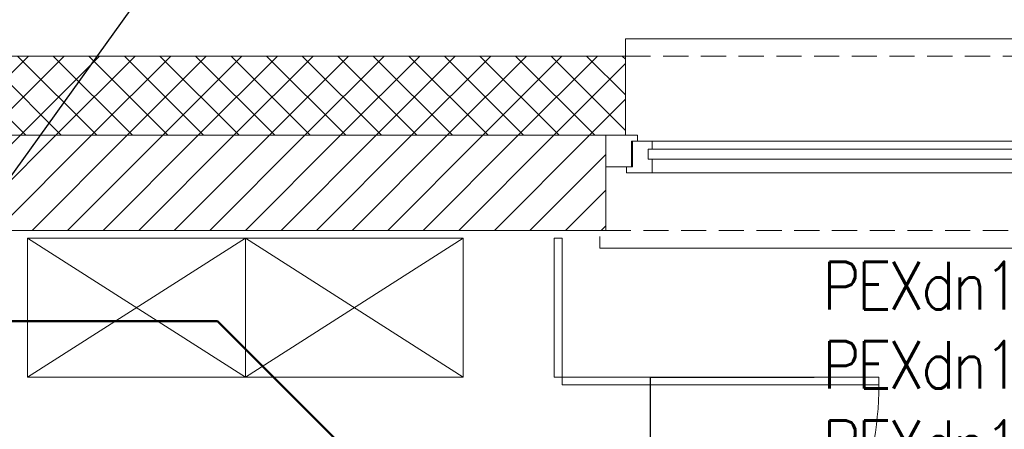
# Model space of a CAD drawing. Header units: millimetres. Extents: x -17122 to 7392, y -6480 to -3200.
# Tile 67 of 70: x 5046 to 5295, y -4120 to -4017. Entities that reach past the tile are written whole.
import ezdxf
from ezdxf import colors
from ezdxf.entities.mleader import LeaderData, LeaderLine
from ezdxf.math import Vec2, Vec3

# ---------------------------------------------------------------- set-up
doc = ezdxf.new("R2010")
doc.units = ezdxf.units.MM
doc.linetypes.add('HIDDEN2', pattern=[4.7624999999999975, 3.174999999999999, -1.587499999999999])
for name, color, linetype, lineweight in [('_k_kreskowanie', 250, 'Continuous', 9), ('_k_ocieplenie', 7, 'Continuous', 35), ('_k_stolarka', 7, 'Continuous', 13), ('_k_wyposażenia', 251, 'Continuous', 9), ('_k_zarys', 7, 'HIDDEN2', 20), ('_k_śc_dz_nadziemie', 211, 'Continuous', 30), ('_k_ściany', 7, 'Continuous', 0), ('KANZLIZACJA', 34, 'Continuous', 30), ('WODA Z', 5, 'Continuous', 0)]:
    doc.layers.add(name, color=color, linetype=linetype, lineweight=lineweight)
doc.styles.get("Standard").update_dxf_attribs({"font": 'arial.ttf'})

# ---------------------------------------------------------------- blocks, each defined once
blk = doc.blocks.new('O_120_rzut')
at = {"layer": '_k_stolarka', "lineweight": 0}
for points in [[(-121.5, 1.5), (-121.5, 4.5), (1.5, 4.5), (1.5, 1.5)], [(-114.7499999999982, -16), (-114.7499999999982, -14.50000000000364), (-108.2499999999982, -14.50000000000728), (-108.2499999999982, -18), (-109.25, -18), (-109.25, -20.5), (-108.2499999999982, -20.5), (-108.2499999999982, -22.5), (-113.2499999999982, -22.5), (-113.2499999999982, -16), (-114.7499999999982, -16)], [(-5.25, -16), (-5.25, -14.50000000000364), (-11.75, -14.50000000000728), (-11.75, -18), (-10.74999999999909, -18), (-10.74999999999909, -20.5), (-11.75, -20.5), (-11.75, -22.5), (-6.75, -22.5), (-6.75, -16), (-5.25, -16)], [(-120, -15.99999999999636), (-120, -24), (-112, -24), (-112, -22.5), (-113.5, -22.50000000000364), (-113.5, -16), (-120, -16)], [(-9.094947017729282e-13, -15.99999999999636), (-9.094947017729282e-13, -24), (-8.00000000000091, -24), (-8.00000000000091, -22.5), (-6.500000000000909, -22.50000000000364), (-6.500000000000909, -16), (-9.094947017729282e-13, -16)], [(-115.0000000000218, -43.99999999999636), (-115.0000000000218, -48.34527601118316), (-5.000000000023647, -48.34527601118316), (-5.000000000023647, -42)]]:
    blk.add_lwpolyline(points, dxfattribs=at)
for points in [[(-11.75, -18), (-108.2499999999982, -18.00000000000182), (-108.2499999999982, -14.50000000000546), (-11.75, -14.50000000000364)], [(-108.2499999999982, -22.5), (-11.75, -22.5), (-11.75, -20.5), (-108.2499999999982, -20.5)]]:
    blk.add_lwpolyline(points, close=True, dxfattribs=at)
at = {"layer": '_k_zarys', "lineweight": 0, "ltscale": 2}
for points in [[(-119.9999999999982, 0), (0, 0)], [(-115.0000000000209, -43.99999999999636), (-4.999999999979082, -43.99999999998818)]]:
    blk.add_lwpolyline(points, dxfattribs=at)
at = {"layer": '_k_ściany', "lineweight": 0}
for points in [[(-120, 0), (-120, -23.99999999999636), (-115.00000000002, -24), (-115.0000000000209, -43.99999999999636)], [(0, 0), (0, -23.99999999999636), (-4.999999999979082, -24), (-4.999999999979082, -43.99999999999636)]]:
    blk.add_lwpolyline(points, dxfattribs=at)

msp = doc.modelspace()

# ---------------------------------------------------------------- hatches: boundary and pattern name
at = {"layer": '_k_kreskowanie', "lineweight": 0, "ltscale": 2, "transparency": 33554687}
h = msp.add_hatch(dxfattribs=at)
h.set_pattern_fill('ANSI37', color=256, scale=2)
h.set_pattern_definition([(45, (1100.286567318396, -888.8747041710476), (-4.490128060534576, 4.490128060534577), []), (135, (1100.286567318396, -888.8747041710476), (-4.490128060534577, -4.490128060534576), [])])
h.paths.add_polyline_path([(4672.235256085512, -5080.100455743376), (4672.235256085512, -5060.100455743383), (4100.235256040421, -5060.100455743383), (4100.235256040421, -4925.100455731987), (4080.235256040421, -4925.100455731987), (4080.235256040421, -5080.100455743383)], flags=17)
h.paths.add_polyline_path([(4922.235256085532, -4980.100455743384), (4922.235256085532, -4960.100455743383), (4879.235256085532, -4960.100455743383), (4879.235256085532, -5060.100455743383), (4782.235256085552, -5060.100455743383), (4782.235256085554, -5080.100455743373), (4899.235256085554, -5080.100455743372), (4899.235256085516, -4980.100455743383)], flags=17)
h.paths.add_polyline_path([(5945.235256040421, -4253.100455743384), (5965.235256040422, -4253.100455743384), (5965.235256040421, -4026.100455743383), (5309.235256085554, -4026.100455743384), (5309.235256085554, -4046.100455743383), (5945.235256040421, -4046.100455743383)])
h.paths.add_polyline_path([(5945.235256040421, -4653.100455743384), (5965.235256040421, -4653.100455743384), (5965.23525604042, -4453.100455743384), (5945.235256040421, -4453.100455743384)])
h.paths.add_polyline_path([(5861.735256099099, -5060.100455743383), (5861.735256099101, -5080.100455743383), (5965.235256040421, -5080.100455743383), (5965.23525604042, -4853.100455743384), (5945.235256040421, -4853.100455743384), (5945.235256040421, -5060.100455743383)])
h.paths.add_polyline_path([(5601.735256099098, -5060.100455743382), (5601.7352560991, -5080.100455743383), (5751.735256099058, -5080.100455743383), (5751.735256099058, -5060.100455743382)])
h.paths.add_polyline_path([(5231.735256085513, -5080.100455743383), (5231.735256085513, -5060.100455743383), (5135.235256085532, -5060.100455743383), (5135.235256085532, -4980.100455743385), (5135.235256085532, -4960.100455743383), (5092.235256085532, -4960.100455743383), (5092.235256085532, -4980.100455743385), (5115.235256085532, -4980.100455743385), (5115.235256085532, -5080.100455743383)])
h.paths.add_polyline_path([(5341.735256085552, -5060.100455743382), (5341.735256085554, -5080.100455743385), (5491.735256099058, -5080.100455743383), (5491.735256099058, -5060.100455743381)])
h.paths.add_polyline_path([(4100.235256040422, -4692.100455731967), (4080.235256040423, -4692.100455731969), (4080.235256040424, -4775.100455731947), (4100.235256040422, -4775.100455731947)])
h.paths.add_polyline_path([(4100.235256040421, -4459.502751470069), (4080.235256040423, -4459.502751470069), (4080.235256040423, -4542.100455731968), (4100.235256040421, -4542.100455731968)])
h.paths.add_polyline_path([(4100.23525604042, -4226.905047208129), (4080.23525604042, -4226.905047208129), (4080.235256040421, -4309.502751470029), (4100.23525604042, -4309.502751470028)])
h.paths.add_polyline_path([(4368.791529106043, -4046.100455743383), (4368.791529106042, -4026.100455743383), (4080.235256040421, -4026.100455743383), (4080.235256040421, -4122.905047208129), (4100.235256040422, -4122.905047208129), (4100.235256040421, -4046.100455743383)])
h.paths.add_polyline_path([(4779.255787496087, -4026.100455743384), (4779.255787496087, -4046.100455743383), (5199.235256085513, -4046.100455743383), (5199.235256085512, -4026.100455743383)])
h.paths.add_polyline_path([(4669.255787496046, -4046.100455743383), (4669.255787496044, -4026.100455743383), (4478.791529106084, -4026.100455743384), (4478.791529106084, -4046.100455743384)])
h = msp.add_hatch(dxfattribs=at)
h.set_pattern_fill('ANSI31', color=256, scale=2)
h.set_pattern_definition([(45, (1100.286567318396, -888.8747041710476), (-4.490128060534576, 4.490128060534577), [])])
h.paths.add_polyline_path([(4922.235256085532, -4960.100455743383), (4922.235256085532, -4936.100455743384), (4855.235256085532, -4936.100455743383), (4855.235256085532, -5036.100455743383), (4787.235256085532, -5036.100455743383), (4787.235256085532, -5060.100455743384), (4879.235256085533, -5060.100455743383), (4879.235256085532, -4960.100455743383)])
h.paths.add_polyline_path([(5921.235256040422, -4253.100455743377), (5945.235256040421, -4253.100455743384), (5945.235256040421, -4046.100455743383), (5314.235256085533, -4046.100455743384), (5314.235256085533, -4070.100455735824), (5414.235256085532, -4070.100455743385), (5414.235256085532, -4296.100455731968), (5432.235256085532, -4296.100455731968), (5432.235256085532, -4070.100455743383), (5921.235256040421, -4070.100455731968)])
h.paths.add_polyline_path([(5921.235256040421, -4653.100455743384), (5945.235256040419, -4653.100455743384), (5945.235256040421, -4453.100455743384), (5921.235256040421, -4453.100455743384)])
h.paths.add_polyline_path([(5866.735256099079, -5036.100455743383), (5866.73525609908, -5060.100455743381), (5945.235256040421, -5060.10045574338), (5945.235256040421, -4853.100455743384), (5921.235256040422, -4853.100455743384), (5921.235256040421, -5036.100455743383)])
h.paths.add_polyline_path([(5606.735256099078, -5036.100455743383), (5606.735256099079, -5060.100455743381), (5746.735256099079, -5060.10045574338), (5746.735256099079, -5036.100455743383)])
h.paths.add_polyline_path([(5346.735256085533, -5036.100455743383), (5346.735256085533, -5060.100455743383), (5486.735256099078, -5060.100455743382), (5486.735256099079, -5036.100455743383), (5432.235256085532, -5036.100455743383), (5432.235256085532, -4692.100455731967), (5414.235256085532, -4692.100455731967), (5414.235256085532, -5036.100455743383)])
h.paths.add_polyline_path([(5226.735256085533, -5060.100455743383), (5226.735256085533, -5036.100455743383), (5159.235256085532, -5036.100455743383), (5159.235256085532, -4960.100455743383), (5159.235256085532, -4936.100455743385), (5092.235256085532, -4936.100455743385), (5092.235256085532, -4960.100455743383), (5135.235256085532, -4960.100455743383), (5135.235256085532, -5060.100455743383)])
h.paths.add_polyline_path([(4100.235256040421, -4770.100455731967), (4124.235256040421, -4770.100455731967), (4124.235256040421, -4692.100455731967), (4100.235256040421, -4692.100455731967)])
h.paths.add_polyline_path([(4124.235256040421, -4930.100455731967), (4100.235256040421, -4930.100455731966), (4100.235256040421, -5060.100455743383), (4667.235256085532, -5060.100455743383), (4667.235256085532, -5036.100455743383), (4124.235256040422, -5036.100455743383)])
h.paths.add_polyline_path([(4124.235256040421, -4226.905047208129), (4100.235256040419, -4226.905047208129), (4100.23525604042, -4304.502751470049), (4124.235256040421, -4304.502751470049)])
h.paths.add_polyline_path([(4363.791529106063, -4070.100455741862), (4363.791529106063, -4046.100455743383), (4100.235256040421, -4046.100455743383), (4100.235256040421, -4122.905047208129), (4124.235256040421, -4122.905047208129), (4124.235256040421, -4070.100455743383)])
h.paths.add_polyline_path([(4664.255787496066, -4070.100455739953), (4664.255787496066, -4046.100455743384), (4483.791529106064, -4046.100455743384), (4483.791529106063, -4070.1004557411)])
h.paths.add_polyline_path([(4784.255787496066, -4046.100455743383), (4784.255787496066, -4070.100455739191), (5194.235256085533, -4070.100455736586), (5194.235256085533, -4046.100455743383)])
h.paths.add_polyline_path([(4192.23172776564, -4542.100455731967), (4192.23172776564, -4524.100455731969), (4124.235256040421, -4524.100455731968), (4124.235256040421, -4464.50275147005), (4100.23525604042, -4464.502751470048), (4100.235256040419, -4542.100455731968)])
h.paths.add_polyline_path([(4296.23172776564, -4524.100455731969), (4296.23172776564, -4542.100455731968), (4380.647470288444, -4542.100455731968), (4380.647470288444, -4524.100455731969)])
h.paths.add_polyline_path([(4598.255787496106, -4542.100455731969), (4598.255787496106, -4524.100455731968), (4484.647470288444, -4524.100455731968), (4484.647470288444, -4542.100455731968)])
h.paths.add_polyline_path([(4832.255787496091, -4542.100455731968), (4832.255787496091, -4524.100455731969), (4702.255787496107, -4524.100455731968), (4702.255787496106, -4542.100455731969)])
h.paths.add_polyline_path([(5197.235256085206, -4524.100455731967), (5197.235256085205, -4542.100455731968), (5432.235256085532, -4542.100455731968), (5432.235256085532, -4400.100455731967), (5414.235256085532, -4400.100455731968), (5414.235256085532, -4524.100455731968)])
h.paths.add_polyline_path([(5105.235256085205, -4542.100455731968), (5105.235256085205, -4524.100455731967), (4936.255787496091, -4524.100455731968), (4936.255787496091, -4542.100455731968)])

# ---------------------------------------------------------------- linework, layer by layer
at = {"layer": '_k_ocieplenie', "lineweight": 0}
msp.add_lwpolyline([(5199.235256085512, -4026.100455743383), (4779.255787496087, -4026.100455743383)], dxfattribs=at)
at = {"layer": '_k_wyposażenia', "lineweight": 0}
for points in [[(5103.255787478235, -4072.100455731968), (5103.255787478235, -4107.100455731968), (5048.255787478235, -4107.100455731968), (5048.255787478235, -4072.100455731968)], [(5158.255787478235, -4072.100455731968), (5158.255787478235, -4107.100455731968), (5103.255787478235, -4107.100455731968), (5103.255787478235, -4072.100455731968)], [(5183.235256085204, -4072.100455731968), (5181.235256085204, -4072.100455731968), (5181.235256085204, -4107.100455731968), (5183.235256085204, -4107.100455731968)], [(5183.235256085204, -4109.100455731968), (5183.235256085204, -4107.100455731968), (5263.235256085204, -4107.100455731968), (5263.235256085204, -4109.100455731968)]]:
    msp.add_lwpolyline(points, close=True, dxfattribs=at)
for points in [[(5048.255787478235, -4072.100455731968), (5103.255787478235, -4107.100455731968), (5048.255787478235, -4107.100455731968), (5103.255787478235, -4072.100455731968)], [(5103.255787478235, -4072.100455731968), (5158.255787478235, -4107.100455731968), (5103.255787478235, -4107.100455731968), (5158.255787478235, -4072.100455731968)]]:
    msp.add_lwpolyline(points, dxfattribs=at)
msp.add_arc((5183.235256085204, -4109.100455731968), 80, 270, 1.432543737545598, dxfattribs=at)
at = {"layer": '_k_ściany', "lineweight": 0}
for points in [[(5199.235256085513, -4046.100455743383), (4779.255787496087, -4046.100455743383)], [(5194.235256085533, -4070.100455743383), (4784.255787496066, -4070.100455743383)]]:
    msp.add_lwpolyline(points, dxfattribs=at)
at = {"layer": 'KANZLIZACJA', "lineweight": 50}
for points in [[(5031.037619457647, -4093.024976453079), (5096.231754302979, -4093.024976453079)], [(5096.231754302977, -4093.024976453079), (5129.304007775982, -4126.097230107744)]]:
    msp.add_lwpolyline(points, dxfattribs=at)

# ---------------------------------------------------------------- block references
at = {"layer": '_k_śc_dz_nadziemie', "lineweight": 0, "xscale": -1, "rotation": 180}
msp.add_blockref('O_120_rzut', (5314.235256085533, -4070.100455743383), dxfattribs=at)

# ---------------------------------------------------------------- leaders
at = {"layer": 'KANZLIZACJA', "color": 0, "lineweight": 30}
ml = msp.add_multileader_mtext('Standard', dxfattribs=at)
ml.set_content('{\\Fsimplex|c0;\\H1.2x;\\W0.9;\\T0.9;PION KAN.SANIT.PCVDN110.\\PODPOWIETRZENIE  WYPROWADZIĆ \\PPONAD POŁAĆ DACHOWĄ,\\PWYPROWADZIĆ PONAD GÓRNĄ KRAWĘDŹ OKIEN}')
ml.set_leader_properties()
ml.build(insert=Vec2(0, 0))
ml.multileader.update_dxf_attribs({"text_left_attachment_type": 2, "text_right_attachment_type": 2, "arrow_head_size": 0})
ctx = ml.context
ctx.base_point, ctx.char_height, ctx.arrow_head_size, ctx.plane_origin, ctx.plane_x_axis, ctx.plane_y_axis = Vec3(5235.738959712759, -3868.965050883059), 10, 0, Vec3(3740.650748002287, -3688.890506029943), Vec3(1, 2.449212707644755e-16), Vec3(-2.449212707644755e-16, 1)
ctx.left_attachment, ctx.right_attachment, ctx.attachment_type = 2, 2, 2
notes = []
notes.append((ctx, [(0, (1, 1, 0), (5178.685950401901, -3868.965050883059), (1, 2.449212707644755e-16), 57.05300931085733, [(0, [(5034.255787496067, -4070.100455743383)], 0, [])])]))
ctx.mtext.insert, ctx.mtext.text_direction, ctx.mtext.rotation, ctx.mtext.width, ctx.mtext.defined_height, ctx.mtext.flow_direction = Vec3(5237.738959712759, -3815.298384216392), Vec3(1, 2.449212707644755e-16), 2.449212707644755e-16, 291.5645569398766, 31.48896278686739, 5
ml = msp.add_multileader_mtext('Standard', dxfattribs=at)
ml.set_content('{\\Fsimplex.shx;\\W0.9;\\T0.9;PCVDN110\\H2.5x;\\C34;\\W1;\\T0.95; }')
ml.set_leader_properties()
ml.build(insert=Vec2(0, 0))
ml.multileader.update_dxf_attribs({"text_left_attachment_type": 2, "text_right_attachment_type": 2, "arrow_head_size": 10})
ctx = ml.context
ctx.base_point, ctx.char_height, ctx.arrow_head_size, ctx.plane_origin, ctx.plane_x_axis, ctx.plane_y_axis = Vec3(5105.33023634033, -4205.989032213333), 13, 10, Vec3(5150.786504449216, -4240.200389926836), Vec3(5.510951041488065e-16, 1), Vec3(-1, 5.510951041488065e-16)
ctx.left_attachment, ctx.right_attachment, ctx.attachment_type = 2, 2, 2
notes.append((ctx, [(0, (1, 1, 0), (5105.33023634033, -4208.816656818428), (5.510951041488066e-16, 1), 2.82762460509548, [(0, [(5105.33023634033, -4208.816656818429)], 0, [])])]))
ctx.mtext.insert, ctx.mtext.text_direction, ctx.mtext.rotation, ctx.mtext.width = Vec3(5089.08023634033, -4203.989032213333), Vec3(5.053215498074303e-16, 1), 1.570796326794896, 252.0453761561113
ml = msp.add_multileader_mtext('Standard', dxfattribs=at)
ml.set_content('{\\Fsimplex.shx;\\W0.9;\\T0.9;PCVDN110\\H2.5x;\\C34;\\W1;\\T0.95; }')
ml.set_leader_properties()
ml.build(insert=Vec2(0, 0))
ml.multileader.update_dxf_attribs({"text_left_attachment_type": 2, "text_right_attachment_type": 2, "arrow_head_size": 10})
ctx = ml.context
ctx.base_point, ctx.char_height, ctx.arrow_head_size, ctx.plane_origin, ctx.plane_x_axis, ctx.plane_y_axis = Vec3(5105.33023634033, -4346.598958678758), 13, 10, Vec3(5150.786504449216, -4380.810316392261), Vec3(5.510951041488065e-16, 1), Vec3(-1, 5.510951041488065e-16)
ctx.left_attachment, ctx.right_attachment, ctx.attachment_type = 2, 2, 2
notes.append((ctx, [(0, (1, 1, 0), (5105.33023634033, -4349.426583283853), (5.510951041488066e-16, 1), 2.82762460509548, [(0, [(5105.33023634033, -4349.426583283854)], 0, [])])]))
ctx.mtext.insert, ctx.mtext.text_direction, ctx.mtext.rotation, ctx.mtext.width = Vec3(5089.08023634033, -4344.598958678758), Vec3(5.053215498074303e-16, 1), 1.570796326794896, 252.0453761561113
at = {"layer": 'WODA Z', "color": 0, "lineweight": 30}
ml = msp.add_multileader_mtext('Standard', dxfattribs=at)
ml.set_content('{\\Fsimplex|c0;\\W0.9;\\T0.9;\\C5;P\\Fsimplex|c238;EXdn16x2,0\\Fsimplex|c0;\\P\\pxsm1;\\C1;P\\Fsimplex|c238;EXdn16x2,0\\Fsimplex|c0; \\C256;\\P\\C214;P\\Fsimplex|c238;EXdn16x2,0}')
ml.set_leader_properties()
ml.build(insert=Vec2(0, 0))
ml.multileader.update_dxf_attribs({"text_left_attachment_type": 2, "text_right_attachment_type": 2, "arrow_head_size": 0})
ctx = ml.context
ctx.base_point, ctx.char_height, ctx.arrow_head_size, ctx.plane_origin, ctx.plane_x_axis, ctx.plane_y_axis = Vec3(5246.879867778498, -4106.026684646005), 12, 0, Vec3(5167.363915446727, -4197.816742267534), Vec3(1, -6.123072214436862e-16), Vec3(6.123072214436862e-16, 1)
ctx.left_attachment, ctx.right_attachment, ctx.attachment_type = 2, 2, 2
notes.append((ctx, [(0, (1, 1, 0), (5205.549703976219, -4107.166684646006), (1, -6.123072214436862e-16), 41.33016380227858, [(0, [(5205.549703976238, -4172.341480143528)], 0, [])])]))
ctx.mtext.insert, ctx.mtext.text_direction, ctx.mtext.rotation, ctx.mtext.defined_height, ctx.mtext.flow_direction = Vec3(5248.879867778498, -4078.026684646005), Vec3(1, -6.123072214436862e-16), 6.283185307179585, 31.48896278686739, 5
for ctx, leaders in notes:
    for number, flags, end, landing, length, lines in leaders:
        leader = LeaderData()
        leader.index, (leader.has_last_leader_line, leader.has_dogleg_vector, leader.attachment_direction) = number, flags
        leader.last_leader_point, leader.dogleg_vector, leader.dogleg_length = Vec3(end), Vec3(landing), length
        for number, points, colour, breaks in lines:
            line = LeaderLine()
            line.index, line.vertices, line.color, line.breaks = number, Vec3.list(points), colors.encode_raw_color(colour), breaks
            leader.lines.append(line)
        ctx.leaders.append(leader)

doc.saveas('drawing.dxf')
